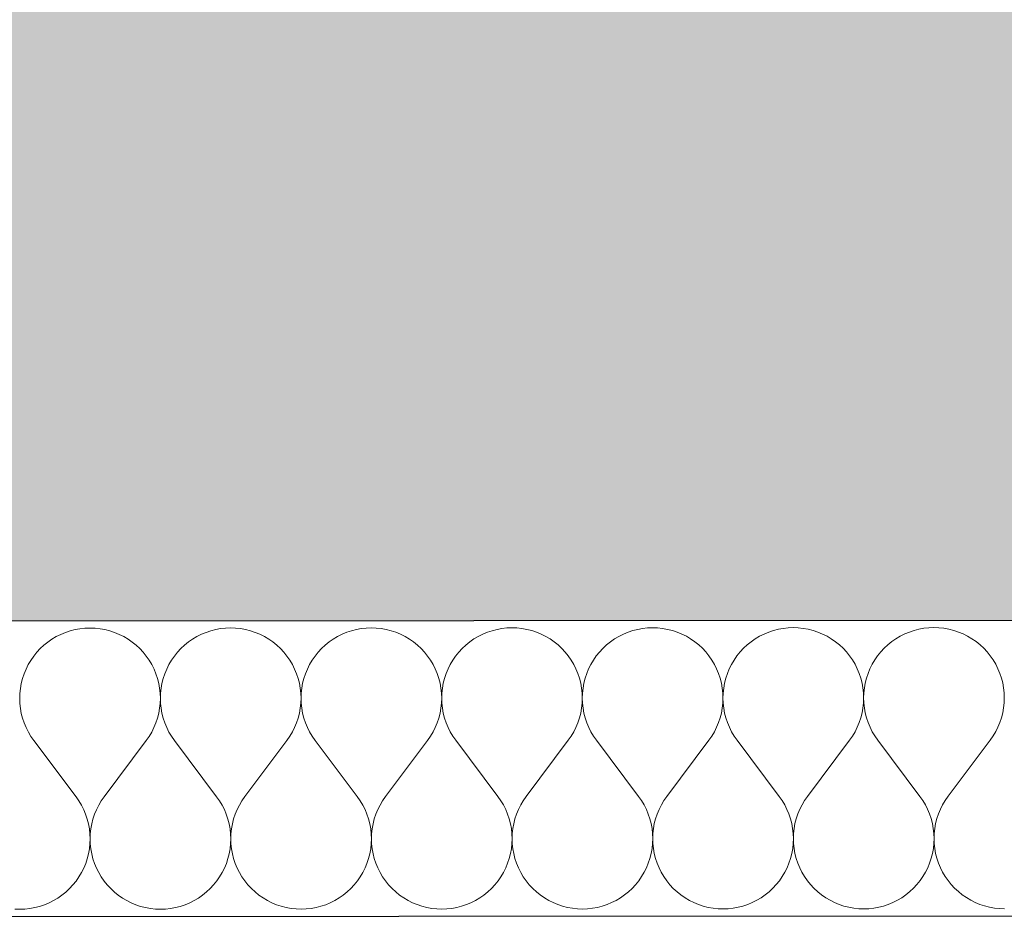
# Model space of a CAD drawing. Header units: millimetres. Extents: x -25972 to 4516, y -2839 to 20217.
# Tile 8 of 114: x -19505 to -18972, y 190 to 676. Entities that reach past the tile are written whole.
import ezdxf

# ---------------------------------------------------------------- set-up
doc = ezdxf.new("R2010")
doc.units = ezdxf.units.MM
doc.header["$MEASUREMENT"] = 0
doc.linetypes.add('Wipeout_Contour', pattern=[1000, 0, -1000])
for name, color, linetype in [('7._POHLED ZÁPADNÍ_1_3D prvky fasada nove', 7, 'Continuous'), ('7._POHLED ZÁPADNÍ_1_Konstrukce - nosné', 7, 'Continuous'), ('7._POHLED ZÁPADNÍ_1_Nové_Konstrukce - nosné', 7, 'Continuous'), ('7._POHLED ZÁPADNÍ_1_Nové_Výplně – Řezové', 7, 'Continuous'), ('7._POHLED ZÁPADNÍ_1_Výplně – Řezové', 7, 'Continuous')]:
    doc.layers.add(name, color=color, linetype=linetype)

# ---------------------------------------------------------------- blocks, each defined once
blk = doc.blocks.new('*X14', base_point=(-26739.77, -6860.77))
at = {"layer": '7._POHLED ZÁPADNÍ_1_Nové_Výplně – Řezové', "color": 21, "linetype": 'Continuous', "lineweight": 20, "true_color": 0xffaaaa}
for p, q in [((-19485.1, 341.73), (-19487.44, 340.34)), ((-19482.66, 342.95), (-19485.1, 341.73)), ((-19480.15, 343.99), (-19482.66, 342.95)), ((-19477.57, 344.85), (-19480.15, 343.99)), ((-19474.94, 345.53), (-19477.57, 344.85)), ((-19472.26, 346.01), (-19474.94, 345.53)), ((-19469.55, 346.31), (-19472.26, 346.01)), ((-19466.84, 346.4), (-19469.55, 346.31)), ((-19464.12, 346.31), (-19466.84, 346.4)), ((-19461.41, 346.02), (-19464.12, 346.31)), ((-19458.73, 345.54), (-19461.41, 346.02)), ((-19456.1, 344.86), (-19458.73, 345.54)), ((-19453.52, 344.01), (-19456.1, 344.86)), ((-19451, 342.97), (-19453.52, 344.01)), ((-19448.57, 341.75), (-19451, 342.97)), ((-19446.23, 340.36), (-19448.57, 341.75)), ((-19408.91, 341.77), (-19411.25, 340.38)), ((-19406.47, 342.99), (-19408.91, 341.77)), ((-19403.96, 344.03), (-19406.47, 342.99)), ((-19401.38, 344.89), (-19403.96, 344.03)), ((-19398.75, 345.57), (-19401.38, 344.89)), ((-19396.07, 346.05), (-19398.75, 345.57)), ((-19393.36, 346.34), (-19396.07, 346.05)), ((-19390.64, 346.44), (-19393.36, 346.34)), ((-19387.93, 346.34), (-19390.64, 346.44)), ((-19385.22, 346.06), (-19387.93, 346.34)), ((-19382.54, 345.57), (-19385.22, 346.06)), ((-19379.91, 344.9), (-19382.54, 345.57)), ((-19377.33, 344.04), (-19379.91, 344.9)), ((-19374.81, 343), (-19377.33, 344.04)), ((-19372.38, 341.79), (-19374.81, 343)), ((-19370.04, 340.4), (-19372.38, 341.79)), ((-19332.72, 341.8), (-19335.05, 340.41)), ((-19330.28, 343.02), (-19332.72, 341.8)), ((-19327.77, 344.07), (-19330.28, 343.02)), ((-19325.19, 344.93), (-19327.77, 344.07)), ((-19322.55, 345.6), (-19325.19, 344.93)), ((-19319.88, 346.09), (-19322.55, 345.6)), ((-19317.17, 346.38), (-19319.88, 346.09)), ((-19314.45, 346.48), (-19317.17, 346.38)), ((-19311.74, 346.38), (-19314.45, 346.48)), ((-19309.03, 346.09), (-19311.74, 346.38)), ((-19306.35, 345.61), (-19309.03, 346.09)), ((-19303.72, 344.94), (-19306.35, 345.61)), ((-19301.14, 344.08), (-19303.72, 344.94)), ((-19298.62, 343.04), (-19301.14, 344.08)), ((-19296.19, 341.82), (-19298.62, 343.04)), ((-19293.85, 340.43), (-19296.19, 341.82)), ((-19256.53, 341.84), (-19258.86, 340.45)), ((-19254.09, 343.06), (-19256.53, 341.84)), ((-19251.58, 344.1), (-19254.09, 343.06)), ((-19249, 344.96), (-19251.58, 344.1)), ((-19246.36, 345.64), (-19249, 344.96)), ((-19243.69, 346.12), (-19246.36, 345.64)), ((-19240.98, 346.42), (-19243.69, 346.12)), ((-19238.26, 346.51), (-19240.98, 346.42)), ((-19235.54, 346.42), (-19238.26, 346.51)), ((-19232.84, 346.13), (-19235.54, 346.42)), ((-19230.16, 345.65), (-19232.84, 346.13)), ((-19227.53, 344.97), (-19230.16, 345.65)), ((-19224.94, 344.12), (-19227.53, 344.97)), ((-19222.43, 343.08), (-19224.94, 344.12)), ((-19220, 341.86), (-19222.43, 343.08)), ((-19217.66, 340.47), (-19220, 341.86)), ((-19180.34, 341.88), (-19182.67, 340.49)), ((-19177.9, 343.1), (-19180.34, 341.88)), ((-19175.39, 344.14), (-19177.9, 343.1)), ((-19172.81, 345), (-19175.39, 344.14)), ((-19170.17, 345.68), (-19172.81, 345)), ((-19167.5, 346.16), (-19170.17, 345.68)), ((-19164.79, 346.45), (-19167.5, 346.16)), ((-19162.07, 346.55), (-19164.79, 346.45)), ((-19159.35, 346.45), (-19162.07, 346.55)), ((-19156.65, 346.16), (-19159.35, 346.45)), ((-19153.97, 345.68), (-19156.65, 346.16)), ((-19151.34, 345.01), (-19153.97, 345.68)), ((-19148.75, 344.15), (-19151.34, 345.01)), ((-19146.24, 343.11), (-19148.75, 344.15)), ((-19143.81, 341.9), (-19146.24, 343.11)), ((-19141.47, 340.51), (-19143.81, 341.9)), ((-19104.14, 341.91), (-19106.48, 340.52)), ((-19101.71, 343.13), (-19104.14, 341.91)), ((-19099.2, 344.18), (-19101.71, 343.13)), ((-19096.62, 345.04), (-19099.2, 344.18)), ((-19093.98, 345.71), (-19096.62, 345.04)), ((-19091.31, 346.2), (-19093.98, 345.71)), ((-19088.6, 346.49), (-19091.31, 346.2)), ((-19085.88, 346.59), (-19088.6, 346.49)), ((-19083.16, 346.49), (-19085.88, 346.59)), ((-19080.46, 346.2), (-19083.16, 346.49)), ((-19077.78, 345.72), (-19080.46, 346.2)), ((-19075.15, 345.05), (-19077.78, 345.72)), ((-19072.56, 344.19), (-19075.15, 345.05)), ((-19070.05, 343.15), (-19072.56, 344.19)), ((-19067.62, 341.93), (-19070.05, 343.15)), ((-19065.28, 340.54), (-19067.62, 341.93)), ((-19027.95, 341.95), (-19030.29, 340.56)), ((-19025.52, 343.17), (-19027.95, 341.95)), ((-19023.01, 344.21), (-19025.52, 343.17)), ((-19020.43, 345.07), (-19023.01, 344.21)), ((-19017.79, 345.75), (-19020.43, 345.07)), ((-19015.12, 346.23), (-19017.79, 345.75)), ((-19012.41, 346.52), (-19015.12, 346.23)), ((-19009.69, 346.62), (-19012.41, 346.52)), ((-19006.97, 346.53), (-19009.69, 346.62)), ((-19004.27, 346.24), (-19006.97, 346.53)), ((-19001.59, 345.76), (-19004.27, 346.24)), ((-18998.95, 345.08), (-19001.59, 345.76)), ((-18996.37, 344.23), (-18998.95, 345.08)), ((-18993.86, 343.19), (-18996.37, 344.23)), ((-18991.43, 341.97), (-18993.86, 343.19)), ((-18989.09, 340.58), (-18991.43, 341.97)), ((-19491.79, 337.08), (-19493.78, 335.22)), ((-19489.67, 338.79), (-19491.79, 337.08)), ((-19487.44, 340.34), (-19489.67, 338.79)), ((-19443.99, 338.81), (-19446.23, 340.36)), ((-19441.88, 337.1), (-19443.99, 338.81)), ((-19439.88, 335.25), (-19441.88, 337.1)), ((-19415.6, 337.12), (-19417.59, 335.26)), ((-19413.48, 338.83), (-19415.6, 337.12)), ((-19411.25, 340.38), (-19413.48, 338.83)), ((-19367.8, 338.85), (-19370.04, 340.4)), ((-19365.68, 337.14), (-19367.8, 338.85)), ((-19363.69, 335.29), (-19365.68, 337.14)), ((-19339.41, 337.15), (-19341.39, 335.3)), ((-19337.29, 338.86), (-19339.41, 337.15)), ((-19335.05, 340.41), (-19337.29, 338.86)), ((-19291.61, 338.88), (-19293.85, 340.43)), ((-19289.49, 337.18), (-19291.61, 338.88)), ((-19287.5, 335.32), (-19289.49, 337.18)), ((-19263.21, 337.19), (-19265.2, 335.33)), ((-19261.1, 338.9), (-19263.21, 337.19)), ((-19258.86, 340.45), (-19261.1, 338.9)), ((-19215.42, 338.92), (-19217.66, 340.47)), ((-19213.3, 337.21), (-19215.42, 338.92)), ((-19211.31, 335.36), (-19213.3, 337.21)), ((-19187.02, 337.23), (-19189.01, 335.37)), ((-19184.91, 338.93), (-19187.02, 337.23)), ((-19182.67, 340.49), (-19184.91, 338.93)), ((-19139.23, 338.96), (-19141.47, 340.51)), ((-19137.11, 337.25), (-19139.23, 338.96)), ((-19135.12, 335.4), (-19137.11, 337.25)), ((-19110.83, 337.26), (-19112.82, 335.41)), ((-19108.72, 338.97), (-19110.83, 337.26)), ((-19106.48, 340.52), (-19108.72, 338.97)), ((-19063.04, 338.99), (-19065.28, 340.54)), ((-19060.92, 337.29), (-19063.04, 338.99)), ((-19058.93, 335.43), (-19060.92, 337.29)), ((-19034.64, 337.3), (-19036.63, 335.44)), ((-19032.53, 339.01), (-19034.64, 337.3)), ((-19030.29, 340.56), (-19032.53, 339.01)), ((-18986.85, 339.03), (-18989.09, 340.58)), ((-18984.73, 337.32), (-18986.85, 339.03)), ((-18982.74, 335.47), (-18984.73, 337.32)), ((-19497.33, 331.11), (-19498.88, 328.88)), ((-19495.63, 333.23), (-19497.33, 331.11)), ((-19493.78, 335.22), (-19495.63, 333.23)), ((-19438.03, 333.26), (-19439.88, 335.25)), ((-19436.32, 331.14), (-19438.03, 333.26)), ((-19434.77, 328.91), (-19436.32, 331.14)), ((-19421.14, 331.15), (-19422.69, 328.91)), ((-19419.44, 333.27), (-19421.14, 331.15)), ((-19417.59, 335.26), (-19419.44, 333.27)), ((-19361.84, 333.3), (-19363.69, 335.29)), ((-19360.13, 331.18), (-19361.84, 333.3)), ((-19358.58, 328.94), (-19360.13, 331.18)), ((-19344.95, 331.19), (-19346.5, 328.95)), ((-19343.25, 333.31), (-19344.95, 331.19)), ((-19341.39, 335.3), (-19343.25, 333.31)), ((-19285.65, 333.33), (-19287.5, 335.32)), ((-19283.94, 331.21), (-19285.65, 333.33)), ((-19282.39, 328.98), (-19283.94, 331.21)), ((-19268.76, 331.22), (-19270.31, 328.99)), ((-19267.06, 333.34), (-19268.76, 331.22)), ((-19265.2, 335.33), (-19267.06, 333.34)), ((-19209.46, 333.37), (-19211.31, 335.36)), ((-19207.75, 331.25), (-19209.46, 333.37)), ((-19206.2, 329.02), (-19207.75, 331.25)), ((-19192.57, 331.26), (-19194.12, 329.02)), ((-19190.87, 333.38), (-19192.57, 331.26)), ((-19189.01, 335.37), (-19190.87, 333.38)), ((-19133.27, 333.41), (-19135.12, 335.4)), ((-19131.56, 331.29), (-19133.27, 333.41)), ((-19130.01, 329.05), (-19131.56, 331.29)), ((-19116.38, 331.3), (-19117.93, 329.06)), ((-19114.68, 333.41), (-19116.38, 331.3)), ((-19112.82, 335.41), (-19114.68, 333.41)), ((-19057.08, 333.44), (-19058.93, 335.43)), ((-19055.37, 331.32), (-19057.08, 333.44)), ((-19053.82, 329.09), (-19055.37, 331.32)), ((-19040.19, 331.33), (-19041.74, 329.1)), ((-19038.49, 333.45), (-19040.19, 331.33)), ((-19036.63, 335.44), (-19038.49, 333.45)), ((-18980.89, 333.48), (-18982.74, 335.47)), ((-18979.18, 331.36), (-18980.89, 333.48)), ((-18977.63, 329.13), (-18979.18, 331.36)), ((-19500.27, 326.54), (-19501.48, 324.1)), ((-19498.88, 328.88), (-19500.27, 326.54)), ((-19433.38, 326.57), (-19434.77, 328.91)), ((-19432.16, 324.13), (-19433.38, 326.57)), ((-19424.08, 326.57), (-19425.29, 324.14)), ((-19422.69, 328.91), (-19424.08, 326.57)), ((-19357.19, 326.6), (-19358.58, 328.94)), ((-19355.97, 324.17), (-19357.19, 326.6)), ((-19347.89, 326.61), (-19349.1, 324.17)), ((-19346.5, 328.95), (-19347.89, 326.61)), ((-19281, 326.64), (-19282.39, 328.98)), ((-19279.78, 324.21), (-19281, 326.64)), ((-19271.7, 326.64), (-19272.91, 324.21)), ((-19270.31, 328.99), (-19271.7, 326.64)), ((-19204.81, 326.68), (-19206.2, 329.02)), ((-19203.59, 324.24), (-19204.81, 326.68)), ((-19195.51, 326.68), (-19196.72, 324.25)), ((-19194.12, 329.02), (-19195.51, 326.68)), ((-19128.62, 326.71), (-19130.01, 329.05)), ((-19127.4, 324.28), (-19128.62, 326.71)), ((-19119.32, 326.72), (-19120.53, 324.28)), ((-19117.93, 329.06), (-19119.32, 326.72)), ((-19052.43, 326.75), (-19053.82, 329.09)), ((-19051.21, 324.32), (-19052.43, 326.75)), ((-19043.13, 326.75), (-19044.34, 324.32)), ((-19041.74, 329.1), (-19043.13, 326.75)), ((-18976.24, 326.79), (-18977.63, 329.13)), ((-18975.02, 324.35), (-18976.24, 326.79)), ((-19502.52, 321.59), (-19503.38, 319)), ((-19501.48, 324.1), (-19502.52, 321.59)), ((-19431.12, 321.62), (-19432.16, 324.13)), ((-19430.26, 319.04), (-19431.12, 321.62)), ((-19426.33, 321.62), (-19427.19, 319.04)), ((-19425.29, 324.14), (-19426.33, 321.62)), ((-19354.93, 321.66), (-19355.97, 324.17)), ((-19354.07, 319.08), (-19354.93, 321.66)), ((-19350.14, 321.66), (-19351, 319.08)), ((-19349.1, 324.17), (-19350.14, 321.66)), ((-19278.74, 321.69), (-19279.78, 324.21)), ((-19277.88, 319.11), (-19278.74, 321.69)), ((-19273.95, 321.7), (-19274.81, 319.11)), ((-19272.91, 324.21), (-19273.95, 321.7)), ((-19202.55, 321.73), (-19203.59, 324.24)), ((-19201.69, 319.15), (-19202.55, 321.73)), ((-19197.76, 321.73), (-19198.62, 319.15)), ((-19196.72, 324.25), (-19197.76, 321.73)), ((-19126.36, 321.77), (-19127.4, 324.28)), ((-19125.5, 319.19), (-19126.36, 321.77)), ((-19121.57, 321.77), (-19122.43, 319.19)), ((-19120.53, 324.28), (-19121.57, 321.77)), ((-19050.17, 321.8), (-19051.21, 324.32)), ((-19049.31, 319.22), (-19050.17, 321.8)), ((-19045.38, 321.81), (-19046.24, 319.22)), ((-19044.34, 324.32), (-19045.38, 321.81)), ((-18973.98, 321.84), (-18975.02, 324.35)), ((-18973.12, 319.26), (-18973.98, 321.84)), ((-19504.05, 316.37), (-19504.53, 313.69)), ((-19503.38, 319), (-19504.05, 316.37)), ((-19429.59, 316.4), (-19430.26, 319.04)), ((-19429.11, 313.73), (-19429.59, 316.4)), ((-19427.86, 316.4), (-19428.34, 313.73)), ((-19427.19, 319.04), (-19427.86, 316.4)), ((-19353.4, 316.44), (-19354.07, 319.08)), ((-19352.92, 313.76), (-19353.4, 316.44)), ((-19351.67, 316.44), (-19352.15, 313.76)), ((-19351, 319.08), (-19351.67, 316.44)), ((-19277.21, 316.48), (-19277.88, 319.11)), ((-19276.73, 313.8), (-19277.21, 316.48)), ((-19275.48, 316.48), (-19275.96, 313.8)), ((-19274.81, 319.11), (-19275.48, 316.48)), ((-19201.02, 316.51), (-19201.69, 319.15)), ((-19200.54, 313.84), (-19201.02, 316.51)), ((-19199.29, 316.51), (-19199.77, 313.84)), ((-19198.62, 319.15), (-19199.29, 316.51)), ((-19124.83, 316.55), (-19125.5, 319.19)), ((-19124.35, 313.87), (-19124.83, 316.55)), ((-19123.1, 316.55), (-19123.58, 313.87)), ((-19122.43, 319.19), (-19123.1, 316.55)), ((-19048.64, 316.59), (-19049.31, 319.22)), ((-19048.16, 313.91), (-19048.64, 316.59)), ((-19046.91, 316.59), (-19047.39, 313.91)), ((-19046.24, 319.22), (-19046.91, 316.59)), ((-18972.45, 316.62), (-18973.12, 319.26)), ((-18971.97, 313.95), (-18972.45, 316.62)), ((-19504.82, 310.98), (-19504.91, 308.27)), ((-19504.53, 313.69), (-19504.82, 310.98)), ((-19428.82, 311.02), (-19429.11, 313.73)), ((-19428.72, 308.3), (-19428.82, 311.02)), ((-19428.63, 311.02), (-19428.72, 308.3)), ((-19428.34, 313.73), (-19428.63, 311.02)), ((-19352.63, 311.06), (-19352.92, 313.76)), ((-19352.53, 308.34), (-19352.63, 311.06)), ((-19352.44, 311.06), (-19352.53, 308.34)), ((-19352.15, 313.76), (-19352.44, 311.06)), ((-19276.44, 311.09), (-19276.73, 313.8)), ((-19276.34, 308.38), (-19276.44, 311.09)), ((-19276.25, 311.09), (-19276.34, 308.38)), ((-19275.96, 313.8), (-19276.25, 311.09)), ((-19200.25, 311.13), (-19200.54, 313.84)), ((-19200.15, 308.41), (-19200.25, 311.13)), ((-19200.06, 311.13), (-19200.15, 308.41)), ((-19199.77, 313.84), (-19200.06, 311.13)), ((-19124.06, 311.17), (-19124.35, 313.87)), ((-19123.96, 308.45), (-19124.06, 311.17)), ((-19123.87, 311.17), (-19123.96, 308.45)), ((-19123.58, 313.87), (-19123.87, 311.17)), ((-19047.87, 311.2), (-19048.16, 313.91)), ((-19047.77, 308.49), (-19047.87, 311.2)), ((-19047.68, 311.2), (-19047.77, 308.49)), ((-19047.39, 313.91), (-19047.68, 311.2)), ((-18971.68, 311.24), (-18971.97, 313.95)), ((-18971.58, 308.52), (-18971.68, 311.24)), ((-19504.91, 308.27), (-19504.81, 305.55)), ((-19504.81, 305.55), (-19504.52, 302.84)), ((-19429.11, 302.88), (-19428.82, 305.58)), ((-19428.82, 305.58), (-19428.72, 308.3)), ((-19428.72, 308.3), (-19428.62, 305.58)), ((-19428.62, 305.58), (-19428.33, 302.88)), ((-19352.92, 302.92), (-19352.63, 305.62)), ((-19352.63, 305.62), (-19352.53, 308.34)), ((-19352.53, 308.34), (-19352.43, 305.62)), ((-19352.43, 305.62), (-19352.14, 302.92)), ((-19276.73, 302.95), (-19276.44, 305.66)), ((-19276.44, 305.66), (-19276.34, 308.38)), ((-19276.34, 308.38), (-19276.24, 305.66)), ((-19276.24, 305.66), (-19275.95, 302.95)), ((-19200.54, 302.99), (-19200.25, 305.69)), ((-19200.25, 305.69), (-19200.15, 308.41)), ((-19200.15, 308.41), (-19200.05, 305.69)), ((-19200.05, 305.69), (-19199.76, 302.99)), ((-19124.35, 303.03), (-19124.06, 305.73)), ((-19124.06, 305.73), (-19123.96, 308.45)), ((-19123.96, 308.45), (-19123.86, 305.73)), ((-19123.86, 305.73), (-19123.57, 303.03)), ((-19048.16, 303.06), (-19047.87, 305.77)), ((-19047.87, 305.77), (-19047.77, 308.49)), ((-19047.77, 308.49), (-19047.67, 305.77)), ((-19047.67, 305.77), (-19047.38, 303.06)), ((-18971.97, 303.1), (-18971.68, 305.8)), ((-18971.68, 305.8), (-18971.58, 308.52)), ((-19504.52, 302.84), (-19504.03, 300.17)), ((-19504.03, 300.17), (-19503.36, 297.53)), ((-19430.27, 297.57), (-19429.59, 300.2)), ((-19429.59, 300.2), (-19429.11, 302.88)), ((-19428.33, 302.88), (-19427.84, 300.2)), ((-19427.84, 300.2), (-19427.17, 297.57)), ((-19354.08, 297.6), (-19353.4, 300.24)), ((-19353.4, 300.24), (-19352.92, 302.92)), ((-19352.14, 302.92), (-19351.65, 300.24)), ((-19351.65, 300.24), (-19350.97, 297.6)), ((-19277.89, 297.64), (-19277.21, 300.27)), ((-19277.21, 300.27), (-19276.73, 302.95)), ((-19275.95, 302.95), (-19275.46, 300.28)), ((-19275.46, 300.28), (-19274.78, 297.64)), ((-19201.7, 297.68), (-19201.02, 300.31)), ((-19201.02, 300.31), (-19200.54, 302.99)), ((-19199.76, 302.99), (-19199.27, 300.31)), ((-19199.27, 300.31), (-19198.59, 297.68)), ((-19125.51, 297.71), (-19124.83, 300.35)), ((-19124.83, 300.35), (-19124.35, 303.03)), ((-19123.57, 303.03), (-19123.08, 300.35)), ((-19123.08, 300.35), (-19122.4, 297.71)), ((-19049.32, 297.75), (-19048.64, 300.38)), ((-19048.64, 300.38), (-19048.16, 303.06)), ((-19047.38, 303.06), (-19046.89, 300.39)), ((-19046.89, 300.39), (-19046.21, 297.75)), ((-18973.12, 297.79), (-18972.45, 300.42)), ((-18972.45, 300.42), (-18971.97, 303.1)), ((-19503.36, 297.53), (-19502.49, 294.95)), ((-19502.49, 294.95), (-19501.45, 292.44)), ((-19432.17, 292.47), (-19431.13, 294.98)), ((-19431.13, 294.98), (-19430.27, 297.57)), ((-19427.17, 297.57), (-19426.3, 294.99)), ((-19426.3, 294.99), (-19425.26, 292.48)), ((-19355.98, 292.51), (-19354.94, 295.02)), ((-19354.94, 295.02), (-19354.08, 297.6)), ((-19350.97, 297.6), (-19350.11, 295.02)), ((-19350.11, 295.02), (-19349.07, 292.51)), ((-19279.79, 292.54), (-19278.75, 295.06)), ((-19278.75, 295.06), (-19277.89, 297.64)), ((-19274.78, 297.64), (-19273.92, 295.06)), ((-19273.92, 295.06), (-19272.88, 292.55)), ((-19203.6, 292.58), (-19202.56, 295.09)), ((-19202.56, 295.09), (-19201.7, 297.68)), ((-19198.59, 297.68), (-19197.73, 295.1)), ((-19197.73, 295.1), (-19196.69, 292.58)), ((-19127.41, 292.62), (-19126.37, 295.13)), ((-19126.37, 295.13), (-19125.51, 297.71)), ((-19122.4, 297.71), (-19121.54, 295.13)), ((-19121.54, 295.13), (-19120.5, 292.62)), ((-19051.22, 292.65), (-19050.18, 295.17)), ((-19050.18, 295.17), (-19049.32, 297.75)), ((-19046.21, 297.75), (-19045.35, 295.17)), ((-19045.35, 295.17), (-19044.31, 292.66)), ((-18975.03, 292.69), (-18973.98, 295.2)), ((-18973.98, 295.2), (-18973.12, 297.79)), ((-19501.45, 292.44), (-19500.23, 290.01)), ((-19500.23, 290.01), (-19498.84, 287.67)), ((-19434.78, 287.7), (-19433.39, 290.04)), ((-19433.39, 290.04), (-19432.17, 292.47)), ((-19425.26, 292.48), (-19424.04, 290.04)), ((-19424.04, 290.04), (-19422.65, 287.71)), ((-19358.59, 287.74), (-19357.2, 290.08)), ((-19357.2, 290.08), (-19355.98, 292.51)), ((-19349.07, 292.51), (-19347.85, 290.08)), ((-19347.85, 290.08), (-19346.46, 287.74)), ((-19282.4, 287.77), (-19281.01, 290.11)), ((-19281.01, 290.11), (-19279.79, 292.54)), ((-19272.88, 292.55), (-19271.66, 290.12)), ((-19271.66, 290.12), (-19270.27, 287.78)), ((-19206.21, 287.81), (-19204.82, 290.15)), ((-19204.82, 290.15), (-19203.6, 292.58)), ((-19196.69, 292.58), (-19195.47, 290.15)), ((-19195.47, 290.15), (-19194.07, 287.82)), ((-19130.02, 287.85), (-19128.63, 290.19)), ((-19128.63, 290.19), (-19127.41, 292.62)), ((-19120.5, 292.62), (-19119.28, 290.19)), ((-19119.28, 290.19), (-19117.88, 287.85)), ((-19053.82, 287.88), (-19052.44, 290.22)), ((-19052.44, 290.22), (-19051.22, 292.65)), ((-19044.31, 292.66), (-19043.09, 290.23)), ((-19043.09, 290.23), (-19041.69, 287.89)), ((-18977.63, 287.92), (-18976.25, 290.26)), ((-18976.25, 290.26), (-18975.03, 292.69)), ((-19498.84, 287.67), (-19497.28, 285.44)), ((-19497.28, 285.44), (-19474.41, 254.97)), ((-19436.33, 285.47), (-19459.17, 254.98)), ((-19436.33, 285.47), (-19434.78, 287.7)), ((-19422.65, 287.71), (-19421.09, 285.47)), ((-19421.09, 285.47), (-19398.22, 255.01)), ((-19360.14, 285.5), (-19382.98, 255.02)), ((-19360.14, 285.5), (-19358.59, 287.74)), ((-19346.46, 287.74), (-19344.9, 285.51)), ((-19344.9, 285.51), (-19322.03, 255.04)), ((-19283.95, 285.54), (-19306.79, 255.05)), ((-19283.95, 285.54), (-19282.4, 287.77)), ((-19270.27, 287.78), (-19268.71, 285.55)), ((-19268.71, 285.55), (-19245.84, 255.08)), ((-19207.76, 285.58), (-19230.6, 255.09)), ((-19207.76, 285.58), (-19206.21, 287.81)), ((-19194.07, 287.82), (-19192.52, 285.58)), ((-19192.52, 285.58), (-19169.65, 255.12)), ((-19131.57, 285.61), (-19154.41, 255.13)), ((-19131.57, 285.61), (-19130.02, 287.85)), ((-19117.88, 287.85), (-19116.33, 285.62)), ((-19116.33, 285.62), (-19093.46, 255.15)), ((-19055.38, 285.65), (-19078.22, 255.16)), ((-19055.38, 285.65), (-19053.82, 287.88)), ((-19041.69, 287.89), (-19040.14, 285.66)), ((-19040.14, 285.66), (-19017.27, 255.19)), ((-18979.19, 285.69), (-19002.03, 255.2)), ((-18979.19, 285.69), (-18977.63, 287.92)), ((-19472.86, 252.74), (-19474.41, 254.97)), ((-19471.46, 250.4), (-19472.86, 252.74)), ((-19460.72, 252.74), (-19462.11, 250.41)), ((-19459.17, 254.98), (-19460.72, 252.74)), ((-19396.67, 252.78), (-19398.22, 255.01)), ((-19395.27, 250.44), (-19396.67, 252.78)), ((-19384.53, 252.78), (-19385.92, 250.44)), ((-19382.98, 255.02), (-19384.53, 252.78)), ((-19320.47, 252.81), (-19322.03, 255.04)), ((-19319.08, 250.47), (-19320.47, 252.81)), ((-19308.34, 252.82), (-19309.73, 250.48)), ((-19306.79, 255.05), (-19308.34, 252.82)), ((-19244.28, 252.85), (-19245.84, 255.08)), ((-19242.89, 250.51), (-19244.28, 252.85)), ((-19232.15, 252.85), (-19233.54, 250.52)), ((-19230.6, 255.09), (-19232.15, 252.85)), ((-19168.09, 252.89), (-19169.65, 255.12)), ((-19166.7, 250.55), (-19168.09, 252.89)), ((-19155.96, 252.89), (-19157.35, 250.55)), ((-19154.41, 255.13), (-19155.96, 252.89)), ((-19091.9, 252.92), (-19093.46, 255.15)), ((-19090.51, 250.58), (-19091.9, 252.92)), ((-19079.77, 252.93), (-19081.16, 250.59)), ((-19078.22, 255.16), (-19079.77, 252.93)), ((-19015.71, 252.96), (-19017.27, 255.19)), ((-19014.32, 250.62), (-19015.71, 252.96)), ((-19003.58, 252.96), (-19004.97, 250.63)), ((-19002.03, 255.2), (-19003.58, 252.96)), ((-19470.24, 247.97), (-19471.46, 250.4)), ((-19469.2, 245.46), (-19470.24, 247.97)), ((-19468.34, 242.88), (-19469.2, 245.46)), ((-19464.37, 245.46), (-19465.23, 242.88)), ((-19463.33, 247.97), (-19464.37, 245.46)), ((-19462.11, 250.41), (-19463.33, 247.97)), ((-19394.05, 248.01), (-19395.27, 250.44)), ((-19393.01, 245.49), (-19394.05, 248.01)), ((-19392.15, 242.91), (-19393.01, 245.49)), ((-19388.18, 245.5), (-19389.04, 242.92)), ((-19387.14, 248.01), (-19388.18, 245.5)), ((-19385.92, 250.44), (-19387.14, 248.01)), ((-19317.86, 248.04), (-19319.08, 250.47)), ((-19316.82, 245.53), (-19317.86, 248.04)), ((-19315.96, 242.95), (-19316.82, 245.53)), ((-19311.99, 245.53), (-19312.85, 242.95)), ((-19310.95, 248.05), (-19311.99, 245.53)), ((-19309.73, 250.48), (-19310.95, 248.05)), ((-19241.67, 248.08), (-19242.89, 250.51)), ((-19240.63, 245.57), (-19241.67, 248.08)), ((-19239.77, 242.99), (-19240.63, 245.57)), ((-19235.8, 245.57), (-19236.66, 242.99)), ((-19234.76, 248.08), (-19235.8, 245.57)), ((-19233.54, 250.52), (-19234.76, 248.08)), ((-19165.48, 248.12), (-19166.7, 250.55)), ((-19164.44, 245.6), (-19165.48, 248.12)), ((-19163.57, 243.02), (-19164.44, 245.6)), ((-19159.61, 245.61), (-19160.47, 243.03)), ((-19158.57, 248.12), (-19159.61, 245.61)), ((-19157.35, 250.55), (-19158.57, 248.12)), ((-19089.29, 248.15), (-19090.51, 250.58)), ((-19088.25, 245.64), (-19089.29, 248.15)), ((-19087.38, 243.06), (-19088.25, 245.64)), ((-19083.42, 245.64), (-19084.28, 243.06)), ((-19082.38, 248.16), (-19083.42, 245.64)), ((-19081.16, 250.59), (-19082.38, 248.16)), ((-19013.1, 248.19), (-19014.32, 250.62)), ((-19012.06, 245.68), (-19013.1, 248.19)), ((-19011.19, 243.1), (-19012.06, 245.68)), ((-19007.23, 245.68), (-19008.09, 243.1)), ((-19006.19, 248.19), (-19007.23, 245.68)), ((-19004.97, 250.63), (-19006.19, 248.19)), ((-19467.66, 240.24), (-19468.34, 242.88)), ((-19467.17, 237.57), (-19467.66, 240.24)), ((-19465.91, 240.24), (-19466.39, 237.57)), ((-19465.23, 242.88), (-19465.91, 240.24)), ((-19391.47, 240.28), (-19392.15, 242.91)), ((-19390.98, 237.6), (-19391.47, 240.28)), ((-19389.72, 240.28), (-19390.2, 237.6)), ((-19389.04, 242.92), (-19389.72, 240.28)), ((-19315.28, 240.32), (-19315.96, 242.95)), ((-19314.79, 237.64), (-19315.28, 240.32)), ((-19313.53, 240.32), (-19314.01, 237.64)), ((-19312.85, 242.95), (-19313.53, 240.32)), ((-19239.09, 240.35), (-19239.77, 242.99)), ((-19238.6, 237.68), (-19239.09, 240.35)), ((-19237.34, 240.35), (-19237.82, 237.68)), ((-19236.66, 242.99), (-19237.34, 240.35)), ((-19162.9, 240.39), (-19163.57, 243.02)), ((-19162.41, 237.71), (-19162.9, 240.39)), ((-19161.15, 240.39), (-19161.63, 237.71)), ((-19160.47, 243.03), (-19161.15, 240.39)), ((-19086.71, 240.43), (-19087.38, 243.06)), ((-19086.22, 237.75), (-19086.71, 240.43)), ((-19084.96, 240.43), (-19085.44, 237.75)), ((-19084.28, 243.06), (-19084.96, 240.43)), ((-19010.52, 240.46), (-19011.19, 243.1)), ((-19010.03, 237.79), (-19010.52, 240.46)), ((-19008.76, 240.46), (-19009.25, 237.79)), ((-19008.09, 243.1), (-19008.76, 240.46)), ((-19466.88, 234.86), (-19467.17, 237.57)), ((-19466.78, 232.14), (-19466.88, 234.86)), ((-19466.68, 234.86), (-19466.78, 232.14)), ((-19466.39, 237.57), (-19466.68, 234.86)), ((-19390.69, 234.9), (-19390.98, 237.6)), ((-19390.59, 232.18), (-19390.69, 234.9)), ((-19390.49, 234.9), (-19390.59, 232.18)), ((-19390.2, 237.6), (-19390.49, 234.9)), ((-19314.5, 234.93), (-19314.79, 237.64)), ((-19314.4, 232.22), (-19314.5, 234.93)), ((-19314.3, 234.93), (-19314.4, 232.22)), ((-19314.01, 237.64), (-19314.3, 234.93)), ((-19238.31, 234.97), (-19238.6, 237.68)), ((-19238.21, 232.25), (-19238.31, 234.97)), ((-19238.11, 234.97), (-19238.21, 232.25)), ((-19237.82, 237.68), (-19238.11, 234.97)), ((-19162.12, 235.01), (-19162.41, 237.71)), ((-19162.02, 232.29), (-19162.12, 235.01)), ((-19161.92, 235.01), (-19162.02, 232.29)), ((-19161.63, 237.71), (-19161.92, 235.01)), ((-19085.93, 235.04), (-19086.22, 237.75)), ((-19085.83, 232.33), (-19085.93, 235.04)), ((-19085.73, 235.04), (-19085.83, 232.33)), ((-19085.44, 237.75), (-19085.73, 235.04)), ((-19009.74, 235.08), (-19010.03, 237.79)), ((-19009.64, 232.36), (-19009.74, 235.08)), ((-19009.54, 235.08), (-19009.64, 232.36)), ((-19009.25, 237.79), (-19009.54, 235.08)), ((-19467.16, 226.72), (-19466.87, 229.42)), ((-19466.87, 229.42), (-19466.78, 232.14)), ((-19466.78, 232.14), (-19466.68, 229.42)), ((-19466.68, 229.42), (-19466.39, 226.72)), ((-19390.97, 226.76), (-19390.68, 229.46)), ((-19390.68, 229.46), (-19390.59, 232.18)), ((-19390.59, 232.18), (-19390.49, 229.46)), ((-19390.49, 229.46), (-19390.2, 226.76)), ((-19314.78, 226.79), (-19314.49, 229.5)), ((-19314.49, 229.5), (-19314.4, 232.22)), ((-19314.4, 232.22), (-19314.3, 229.5)), ((-19314.3, 229.5), (-19314.01, 226.79)), ((-19238.59, 226.83), (-19238.3, 229.53)), ((-19238.3, 229.53), (-19238.21, 232.25)), ((-19238.21, 232.25), (-19238.11, 229.53)), ((-19238.11, 229.53), (-19237.82, 226.83)), ((-19162.4, 226.86), (-19162.11, 229.57)), ((-19162.11, 229.57), (-19162.02, 232.29)), ((-19162.02, 232.29), (-19161.92, 229.57)), ((-19161.92, 229.57), (-19161.63, 226.87)), ((-19086.21, 226.9), (-19085.92, 229.61)), ((-19085.92, 229.61), (-19085.83, 232.33)), ((-19085.83, 232.33), (-19085.73, 229.61)), ((-19085.73, 229.61), (-19085.44, 226.9)), ((-19010.02, 226.94), (-19009.73, 229.64)), ((-19009.73, 229.64), (-19009.64, 232.36)), ((-19009.64, 232.36), (-19009.54, 229.64)), ((-19009.54, 229.64), (-19009.25, 226.94)), ((-19468.31, 221.4), (-19467.64, 224.04)), ((-19467.64, 224.04), (-19467.16, 226.72)), ((-19466.39, 226.72), (-19465.91, 224.04)), ((-19465.91, 224.04), (-19465.24, 221.41)), ((-19392.12, 221.44), (-19391.45, 224.08)), ((-19391.45, 224.08), (-19390.97, 226.76)), ((-19390.2, 226.76), (-19389.72, 224.08)), ((-19389.72, 224.08), (-19389.05, 221.44)), ((-19315.93, 221.48), (-19315.26, 224.11)), ((-19315.26, 224.11), (-19314.78, 226.79)), ((-19314.01, 226.79), (-19313.53, 224.11)), ((-19313.53, 224.11), (-19312.86, 221.48)), ((-19239.74, 221.51), (-19239.07, 224.15)), ((-19239.07, 224.15), (-19238.59, 226.83)), ((-19237.82, 226.83), (-19237.34, 224.15)), ((-19237.34, 224.15), (-19236.67, 221.52)), ((-19163.55, 221.55), (-19162.88, 224.19)), ((-19162.88, 224.19), (-19162.4, 226.86)), ((-19161.63, 226.87), (-19161.15, 224.19)), ((-19161.15, 224.19), (-19160.48, 221.55)), ((-19087.36, 221.59), (-19086.69, 224.22)), ((-19086.69, 224.22), (-19086.21, 226.9)), ((-19085.44, 226.9), (-19084.96, 224.22)), ((-19084.96, 224.22), (-19084.29, 221.59)), ((-19011.17, 221.62), (-19010.5, 224.26)), ((-19010.5, 224.26), (-19010.02, 226.94)), ((-19009.25, 226.94), (-19008.77, 224.26)), ((-19008.77, 224.26), (-19008.09, 221.62)), ((-19470.21, 216.31), (-19469.17, 218.82)), ((-19469.17, 218.82), (-19468.31, 221.4)), ((-19465.24, 221.41), (-19464.38, 218.82)), ((-19464.38, 218.82), (-19463.34, 216.31)), ((-19394.02, 216.34), (-19392.98, 218.86)), ((-19392.98, 218.86), (-19392.12, 221.44)), ((-19389.05, 221.44), (-19388.19, 218.86)), ((-19388.19, 218.86), (-19387.15, 216.35)), ((-19317.83, 216.38), (-19316.79, 218.89)), ((-19316.79, 218.89), (-19315.93, 221.48)), ((-19312.86, 221.48), (-19312, 218.9)), ((-19312, 218.9), (-19310.96, 216.38)), ((-19241.64, 216.42), (-19240.6, 218.93)), ((-19240.6, 218.93), (-19239.74, 221.51)), ((-19236.67, 221.52), (-19235.81, 218.93)), ((-19235.81, 218.93), (-19234.77, 216.42)), ((-19165.45, 216.45), (-19164.41, 218.97)), ((-19164.41, 218.97), (-19163.55, 221.55)), ((-19160.48, 221.55), (-19159.62, 218.97)), ((-19159.62, 218.97), (-19158.58, 216.46)), ((-19089.26, 216.49), (-19088.22, 219)), ((-19088.22, 219), (-19087.36, 221.59)), ((-19084.29, 221.59), (-19083.43, 219.01)), ((-19083.43, 219.01), (-19082.39, 216.49)), ((-19013.07, 216.53), (-19012.03, 219.04)), ((-19012.03, 219.04), (-19011.17, 221.62)), ((-19008.09, 221.62), (-19007.24, 219.04)), ((-19007.24, 219.04), (-19006.19, 216.53)), ((-19472.81, 211.53), (-19471.42, 213.87)), ((-19471.42, 213.87), (-19470.21, 216.31)), ((-19463.34, 216.31), (-19462.12, 213.88)), ((-19462.12, 213.88), (-19460.73, 211.54)), ((-19396.62, 211.57), (-19395.23, 213.91)), ((-19395.23, 213.91), (-19394.02, 216.34)), ((-19387.15, 216.35), (-19385.93, 213.91)), ((-19385.93, 213.91), (-19384.54, 211.57)), ((-19320.43, 211.61), (-19319.04, 213.95)), ((-19319.04, 213.95), (-19317.83, 216.38)), ((-19310.96, 216.38), (-19309.74, 213.95)), ((-19309.74, 213.95), (-19308.35, 211.61)), ((-19244.24, 211.64), (-19242.85, 213.98)), ((-19242.85, 213.98), (-19241.64, 216.42)), ((-19234.77, 216.42), (-19233.55, 213.99)), ((-19233.55, 213.99), (-19232.16, 211.65)), ((-19168.05, 211.68), (-19166.66, 214.02)), ((-19166.66, 214.02), (-19165.45, 216.45)), ((-19158.58, 216.46), (-19157.36, 214.02)), ((-19157.36, 214.02), (-19155.97, 211.68)), ((-19091.86, 211.72), (-19090.47, 214.06)), ((-19090.47, 214.06), (-19089.26, 216.49)), ((-19082.39, 216.49), (-19081.17, 214.06)), ((-19081.17, 214.06), (-19079.78, 211.72)), ((-19015.67, 211.75), (-19014.28, 214.09)), ((-19014.28, 214.09), (-19013.07, 216.53)), ((-19006.19, 216.53), (-19004.98, 214.1)), ((-19004.98, 214.1), (-19003.59, 211.76)), ((-19476.06, 207.18), (-19474.36, 209.3)), ((-19474.36, 209.3), (-19472.81, 211.53)), ((-19460.73, 211.54), (-19459.18, 209.3)), ((-19459.18, 209.3), (-19457.47, 207.19)), ((-19399.87, 207.21), (-19398.17, 209.33)), ((-19398.17, 209.33), (-19396.62, 211.57)), ((-19384.54, 211.57), (-19382.99, 209.34)), ((-19382.99, 209.34), (-19381.28, 207.22)), ((-19323.68, 207.25), (-19321.98, 209.37)), ((-19321.98, 209.37), (-19320.43, 211.61)), ((-19308.35, 211.61), (-19306.8, 209.38)), ((-19306.8, 209.38), (-19305.09, 207.26)), ((-19247.49, 207.29), (-19245.79, 209.41)), ((-19245.79, 209.41), (-19244.24, 211.64)), ((-19232.16, 211.65), (-19230.61, 209.41)), ((-19230.61, 209.41), (-19228.9, 207.3)), ((-19171.3, 207.32), (-19169.6, 209.44)), ((-19169.6, 209.44), (-19168.05, 211.68)), ((-19155.97, 211.68), (-19154.42, 209.45)), ((-19154.42, 209.45), (-19152.71, 207.33)), ((-19095.11, 207.36), (-19093.41, 209.48)), ((-19093.41, 209.48), (-19091.86, 211.72)), ((-19079.78, 211.72), (-19078.23, 209.49)), ((-19078.23, 209.49), (-19076.52, 207.37)), ((-19018.92, 207.4), (-19017.22, 209.52)), ((-19017.22, 209.52), (-19015.67, 211.75)), ((-19003.59, 211.76), (-19002.04, 209.52)), ((-19002.04, 209.52), (-19000.33, 207.41)), ((-19482.02, 201.62), (-19479.91, 203.33)), ((-19479.91, 203.33), (-19477.92, 205.18)), ((-19477.92, 205.18), (-19476.06, 207.18)), ((-19457.47, 207.19), (-19455.62, 205.19)), ((-19455.62, 205.19), (-19453.63, 203.34)), ((-19453.63, 203.34), (-19451.51, 201.63)), ((-19405.83, 201.66), (-19403.72, 203.37)), ((-19403.72, 203.37), (-19401.73, 205.22)), ((-19401.73, 205.22), (-19399.87, 207.21)), ((-19381.28, 207.22), (-19379.43, 205.23)), ((-19379.43, 205.23), (-19377.44, 203.38)), ((-19377.44, 203.38), (-19375.32, 201.67)), ((-19329.64, 201.69), (-19327.53, 203.4)), ((-19327.53, 203.4), (-19325.54, 205.26)), ((-19325.54, 205.26), (-19323.68, 207.25)), ((-19305.09, 207.26), (-19303.24, 205.27)), ((-19303.24, 205.27), (-19301.25, 203.41)), ((-19301.25, 203.41), (-19299.13, 201.71)), ((-19253.45, 201.73), (-19251.33, 203.44)), ((-19251.33, 203.44), (-19249.35, 205.29)), ((-19249.35, 205.29), (-19247.49, 207.29)), ((-19228.9, 207.3), (-19227.05, 205.3)), ((-19227.05, 205.3), (-19225.06, 203.45)), ((-19225.06, 203.45), (-19222.94, 201.74)), ((-19177.26, 201.77), (-19175.14, 203.48)), ((-19175.14, 203.48), (-19173.15, 205.33)), ((-19173.15, 205.33), (-19171.3, 207.32)), ((-19152.71, 207.33), (-19150.86, 205.34)), ((-19150.86, 205.34), (-19148.86, 203.49)), ((-19148.86, 203.49), (-19146.75, 201.78)), ((-19101.07, 201.8), (-19098.95, 203.51)), ((-19098.95, 203.51), (-19096.96, 205.37)), ((-19096.96, 205.37), (-19095.11, 207.36)), ((-19076.52, 207.37), (-19074.67, 205.38)), ((-19074.67, 205.38), (-19072.67, 203.52)), ((-19072.67, 203.52), (-19070.56, 201.82)), ((-19024.88, 201.84), (-19022.76, 203.55)), ((-19022.76, 203.55), (-19020.77, 205.4)), ((-19020.77, 205.4), (-19018.92, 207.4)), ((-19000.33, 207.41), (-18998.48, 205.41)), ((-18998.48, 205.41), (-18996.48, 203.56)), ((-18996.48, 203.56), (-18994.37, 201.85)), ((-19491.54, 196.41), (-19489.03, 197.46)), ((-19489.03, 197.46), (-19486.6, 198.68)), ((-19486.6, 198.68), (-19484.26, 200.07)), ((-19484.26, 200.07), (-19482.02, 201.62)), ((-19451.51, 201.63), (-19449.27, 200.08)), ((-19449.27, 200.08), (-19446.93, 198.7)), ((-19446.93, 198.7), (-19444.5, 197.48)), ((-19444.5, 197.48), (-19441.99, 196.44)), ((-19415.35, 196.45), (-19412.84, 197.49)), ((-19412.84, 197.49), (-19410.41, 198.71)), ((-19410.41, 198.71), (-19408.07, 200.1)), ((-19408.07, 200.1), (-19405.83, 201.66)), ((-19375.32, 201.67), (-19373.08, 200.12)), ((-19373.08, 200.12), (-19370.74, 198.73)), ((-19370.74, 198.73), (-19368.31, 197.52)), ((-19368.31, 197.52), (-19365.8, 196.48)), ((-19339.16, 196.49), (-19336.65, 197.53)), ((-19336.65, 197.53), (-19334.21, 198.75)), ((-19334.21, 198.75), (-19331.88, 200.14)), ((-19331.88, 200.14), (-19329.64, 201.69)), ((-19299.13, 201.71), (-19296.89, 200.16)), ((-19296.89, 200.16), (-19294.55, 198.77)), ((-19294.55, 198.77), (-19292.12, 197.55)), ((-19292.12, 197.55), (-19289.61, 196.51)), ((-19262.97, 196.52), (-19260.46, 197.57)), ((-19260.46, 197.57), (-19258.02, 198.79)), ((-19258.02, 198.79), (-19255.69, 200.18)), ((-19255.69, 200.18), (-19253.45, 201.73)), ((-19222.94, 201.74), (-19220.7, 200.19)), ((-19220.7, 200.19), (-19218.36, 198.81)), ((-19218.36, 198.81), (-19215.93, 197.59)), ((-19215.93, 197.59), (-19213.41, 196.55)), ((-19186.78, 196.56), (-19184.27, 197.6)), ((-19184.27, 197.6), (-19181.83, 198.82)), ((-19181.83, 198.82), (-19179.5, 200.21)), ((-19179.5, 200.21), (-19177.26, 201.77)), ((-19146.75, 201.78), (-19144.51, 200.23)), ((-19144.51, 200.23), (-19142.17, 198.84)), ((-19142.17, 198.84), (-19139.74, 197.63)), ((-19139.74, 197.63), (-19137.22, 196.59)), ((-19110.59, 196.6), (-19108.08, 197.64)), ((-19108.08, 197.64), (-19105.64, 198.86)), ((-19105.64, 198.86), (-19103.3, 200.25)), ((-19103.3, 200.25), (-19101.07, 201.8)), ((-19070.56, 201.82), (-19068.32, 200.27)), ((-19068.32, 200.27), (-19065.98, 198.88)), ((-19065.98, 198.88), (-19063.55, 197.66)), ((-19063.55, 197.66), (-19061.03, 196.62)), ((-19034.4, 196.63), (-19031.88, 197.68)), ((-19031.88, 197.68), (-19029.45, 198.9)), ((-19029.45, 198.9), (-19027.11, 200.29)), ((-19027.11, 200.29), (-19024.88, 201.84)), ((-18994.37, 201.85), (-18992.13, 200.3)), ((-18992.13, 200.3), (-18989.79, 198.92)), ((-18989.79, 198.92), (-18987.36, 197.7)), ((-18987.36, 197.7), (-18984.84, 196.66)), ((-19507.58, 194.1), (-19504.86, 194)), ((-19504.86, 194), (-19502.14, 194.1)), ((-19502.14, 194.1), (-19499.43, 194.4)), ((-19499.43, 194.4), (-19496.76, 194.88)), ((-19496.76, 194.88), (-19494.12, 195.55)), ((-19494.12, 195.55), (-19491.54, 196.41)), ((-19441.99, 196.44), (-19439.4, 195.58)), ((-19439.4, 195.58), (-19436.77, 194.91)), ((-19436.77, 194.91), (-19434.09, 194.43)), ((-19434.09, 194.43), (-19431.39, 194.14)), ((-19431.39, 194.14), (-19428.67, 194.04)), ((-19428.67, 194.04), (-19425.95, 194.14)), ((-19425.95, 194.14), (-19423.24, 194.43)), ((-19423.24, 194.43), (-19420.57, 194.92)), ((-19420.57, 194.92), (-19417.93, 195.59)), ((-19417.93, 195.59), (-19415.35, 196.45)), ((-19365.8, 196.48), (-19363.21, 195.62)), ((-19363.21, 195.62), (-19360.58, 194.95)), ((-19360.58, 194.95), (-19357.9, 194.46)), ((-19357.9, 194.46), (-19355.2, 194.17)), ((-19355.2, 194.17), (-19352.48, 194.08)), ((-19352.48, 194.08), (-19349.76, 194.18)), ((-19349.76, 194.18), (-19347.05, 194.47)), ((-19347.05, 194.47), (-19344.38, 194.95)), ((-19344.38, 194.95), (-19341.74, 195.63)), ((-19341.74, 195.63), (-19339.16, 196.49)), ((-19289.61, 196.51), (-19287.02, 195.65)), ((-19287.02, 195.65), (-19284.39, 194.98)), ((-19284.39, 194.98), (-19281.71, 194.5)), ((-19281.71, 194.5), (-19279, 194.21)), ((-19279, 194.21), (-19276.29, 194.11)), ((-19276.29, 194.11), (-19273.57, 194.21)), ((-19273.57, 194.21), (-19270.86, 194.51)), ((-19270.86, 194.51), (-19268.19, 194.99)), ((-19268.19, 194.99), (-19265.55, 195.66)), ((-19265.55, 195.66), (-19262.97, 196.52)), ((-19213.41, 196.55), (-19210.83, 195.69)), ((-19210.83, 195.69), (-19208.2, 195.02)), ((-19208.2, 195.02), (-19205.52, 194.54)), ((-19205.52, 194.54), (-19202.81, 194.25)), ((-19202.81, 194.25), (-19200.1, 194.15)), ((-19200.1, 194.15), (-19197.38, 194.25)), ((-19197.38, 194.25), (-19194.67, 194.54)), ((-19194.67, 194.54), (-19191.99, 195.03)), ((-19191.99, 195.03), (-19189.36, 195.7)), ((-19189.36, 195.7), (-19186.78, 196.56)), ((-19137.22, 196.59), (-19134.64, 195.73)), ((-19134.64, 195.73), (-19132.01, 195.05)), ((-19132.01, 195.05), (-19129.33, 194.57)), ((-19129.33, 194.57), (-19126.62, 194.28)), ((-19126.62, 194.28), (-19123.9, 194.19)), ((-19123.9, 194.19), (-19121.19, 194.29)), ((-19121.19, 194.29), (-19118.48, 194.58)), ((-19118.48, 194.58), (-19115.8, 195.06)), ((-19115.8, 195.06), (-19113.17, 195.74)), ((-19113.17, 195.74), (-19110.59, 196.6)), ((-19061.03, 196.62), (-19058.45, 195.76)), ((-19058.45, 195.76), (-19055.82, 195.09)), ((-19055.82, 195.09), (-19053.14, 194.61)), ((-19053.14, 194.61), (-19050.43, 194.32)), ((-19050.43, 194.32), (-19047.71, 194.22)), ((-19047.71, 194.22), (-19045, 194.32)), ((-19045, 194.32), (-19042.29, 194.61)), ((-19042.29, 194.61), (-19039.61, 195.1)), ((-19039.61, 195.1), (-19036.98, 195.77)), ((-19036.98, 195.77), (-19034.4, 196.63)), ((-18984.84, 196.66), (-18982.26, 195.8)), ((-18982.26, 195.8), (-18979.63, 195.13)), ((-18979.63, 195.13), (-18976.95, 194.65)), ((-18976.95, 194.65), (-18974.24, 194.36)), ((-18974.24, 194.36), (-18971.52, 194.26))]:
    blk.add_line(p, q, dxfattribs=at)

msp = doc.modelspace()

# ---------------------------------------------------------------- hatches: boundary and pattern name
at = {"layer": '7._POHLED ZÁPADNÍ_1_Výplně – Řezové', "linetype": 'Continuous', "lineweight": 13}
msp.add_hatch(color=254, dxfattribs=at).paths.add_polyline_path([(-20100.34, 724.73), (-20106.88, 349.73), (-18851.9, 349.73), (-18851.9, 724.73)])

# ---------------------------------------------------------------- linework, layer by layer
at = {"layer": '7._POHLED ZÁPADNÍ_1_Konstrukce - nosné', "color": 7, "linetype": 'Continuous', "lineweight": 50, "flags": 128}
msp.add_lwpolyline([(-20106.88, 349.73), (-18851.9, 349.73)], dxfattribs=at)

# ---------------------------------------------------------------- next in the draw order: wipeouts: each hides what was drawn before it
at = {"color": 254, "linetype": 'Wipeout_Contour', "lineweight": 0, "ltscale": 97531.977245}
msp.add_wipeout([(-20484.72, 189.72), (-18851.17, 190.51), (-18851.24, 340.51), (-18851.24, 350.51), (-20481.93, 349.73)], dxfattribs=at).dxf.layer = '7._POHLED ZÁPADNÍ_1_Nové_Výplně – Řezové'

# ---------------------------------------------------------------- next in the draw order: linework, layer by layer
at = {"layer": '7._POHLED ZÁPADNÍ_1_Nové_Konstrukce - nosné', "color": 1, "linetype": 'Continuous', "lineweight": 25, "flags": 128}
for points in [[(-18851.24, 350.51), (-20481.93, 349.73)], [(-20644.75, 189.65), (-18851.17, 190.51)]]:
    msp.add_lwpolyline(points, dxfattribs=at)

# ---------------------------------------------------------------- next in the draw order: block references
at = {"layer": '7._POHLED ZÁPADNÍ_1_3D prvky fasada nove', "color": 9, "linetype": 'Continuous', "lineweight": 13}
msp.add_blockref('*X14', (-26739.77, -6860.77), dxfattribs=at)

doc.saveas('drawing.dxf')
